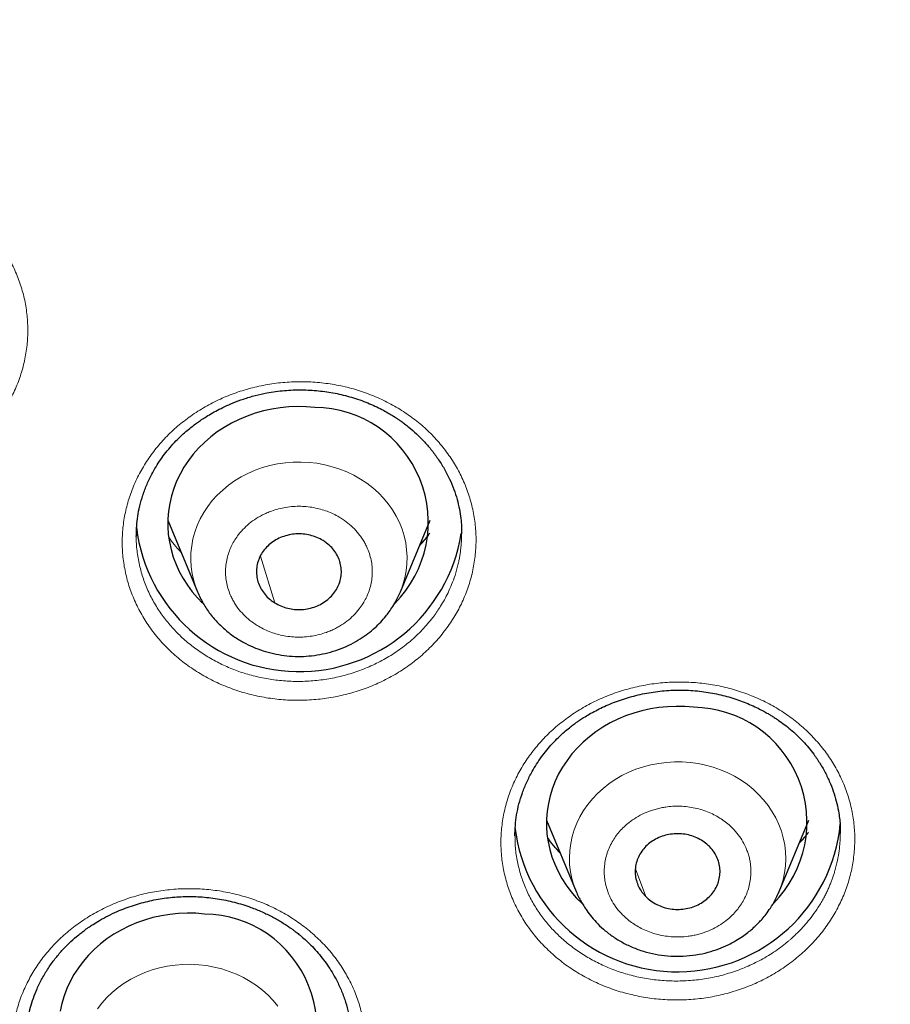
# Model space of a CAD drawing. Header units: millimetres. Extents: x 8 to 1352, y 12 to 1248.
# Tile 69 of 126: x 560 to 572, y 1133 to 1147. Entities that reach past the tile are written whole.
import ezdxf

# ---------------------------------------------------------------- set-up
doc = ezdxf.new("R2010")
doc.units = ezdxf.units.MM

msp = doc.modelspace()

# ---------------------------------------------------------------- linework, layer by layer
at = {"color": 7, "linetype": 'Continuous', "lineweight": 30}
for p, q in [((561.934, 1139.875), (562.353, 1138.862)), ((565.223, 1138.862), (565.642, 1139.875)), ((561.49, 1139.651), (561.49, 1139.67)), ((566.087, 1139.689), (566.087, 1139.68)), ((565.221, 1138.858), (565.223, 1138.862)), ((567.287, 1135.638), (567.707, 1134.626)), ((570.576, 1134.626), (570.995, 1135.638)), ((566.844, 1135.411), (566.844, 1135.417)), ((570.567, 1134.604), (570.576, 1134.626)), ((570.573, 1134.619), (570.576, 1134.626))]:
    msp.add_line(p, q, dxfattribs=at)
at = {"color": 252, "linetype": 'Continuous', "lineweight": 0}
for p, q in [((563.447, 1138.707), (563.243, 1139.366)), ((568.692, 1134.556), (568.544, 1134.948))]:
    msp.add_line(p, q, dxfattribs=at)
at = {"color": 7, "linetype": 'Continuous', "lineweight": 30, "flags": 128}
for points in [[(564.014, 1141.468), (563.892, 1141.477), (563.769, 1141.48), (563.647, 1141.475), (563.525, 1141.463), (563.404, 1141.444), (563.285, 1141.418), (563.168, 1141.385), (563.054, 1141.345), (562.943, 1141.298), (562.836, 1141.245), (562.733, 1141.186), (562.634, 1141.121), (562.541, 1141.05), (562.453, 1140.974), (562.37, 1140.893), (562.295, 1140.807), (562.225, 1140.717), (562.163, 1140.623), (562.107, 1140.526), (562.059, 1140.425), (562.018, 1140.322), (561.986, 1140.217), (561.961, 1140.11), (561.944, 1140.001), (561.935, 1139.892), (561.934, 1139.783), (561.941, 1139.674), (561.957, 1139.566), (561.98, 1139.458), (562.011, 1139.353), (562.051, 1139.249), (562.097, 1139.148), (562.151, 1139.05), (562.213, 1138.955), (562.281, 1138.864), (562.355, 1138.778), (562.427, 1138.704)], [(569.367, 1137.231), (569.245, 1137.241), (569.122, 1137.243), (569, 1137.239), (568.878, 1137.227), (568.757, 1137.208), (568.638, 1137.182), (568.521, 1137.148), (568.407, 1137.109), (568.296, 1137.062), (568.189, 1137.009), (568.086, 1136.95), (567.987, 1136.885), (567.894, 1136.814), (567.806, 1136.738), (567.724, 1136.657), (567.648, 1136.571), (567.578, 1136.481), (567.516, 1136.387), (567.46, 1136.289), (567.412, 1136.189), (567.372, 1136.086), (567.339, 1135.98), (567.314, 1135.873), (567.297, 1135.765), (567.288, 1135.656), (567.287, 1135.547), (567.295, 1135.438), (567.31, 1135.329), (567.333, 1135.222), (567.365, 1135.116), (567.404, 1135.013), (567.451, 1134.912), (567.505, 1134.814), (567.566, 1134.719), (567.634, 1134.628), (567.709, 1134.541), (567.79, 1134.459), (567.792, 1134.458)], [(562.453, 1134.31), (562.331, 1134.32), (562.208, 1134.322), (562.085, 1134.317), (561.963, 1134.305), (561.843, 1134.286), (561.724, 1134.259), (561.607, 1134.225), (561.493, 1134.185), (561.382, 1134.138), (561.275, 1134.084), (561.172, 1134.024), (561.074, 1133.958), (560.981, 1133.887), (560.894, 1133.81), (560.813, 1133.728), (560.738, 1133.641), (560.67, 1133.55), (560.608, 1133.455), (560.554, 1133.357), (560.508, 1133.256), (560.469, 1133.152), (560.438, 1133.046), (560.414, 1132.939)]]:
    msp.add_lwpolyline(points, dxfattribs=at)
at = {"color": 252, "linetype": 'Continuous', "lineweight": 0, "flags": 128}
for points in [[(565.223, 1138.862), (565.225, 1138.867), (565.259, 1138.962), (565.286, 1139.058), (565.304, 1139.157), (565.315, 1139.256), (565.317, 1139.355), (565.311, 1139.455), (565.298, 1139.553), (565.276, 1139.651), (565.246, 1139.747), (565.208, 1139.841), (565.163, 1139.932), (565.11, 1140.019), (565.05, 1140.103), (564.984, 1140.184), (564.911, 1140.259), (564.832, 1140.33), (564.748, 1140.395), (564.658, 1140.454), (564.564, 1140.508), (564.466, 1140.555), (564.364, 1140.596), (564.259, 1140.63), (564.152, 1140.658), (564.042, 1140.678), (563.932, 1140.691), (563.82, 1140.696), (563.708, 1140.695), (563.597, 1140.686), (563.487, 1140.67), (563.378, 1140.647), (563.272, 1140.617), (563.168, 1140.58), (563.068, 1140.536), (562.971, 1140.486), (562.879, 1140.43), (562.792, 1140.368), (562.71, 1140.3), (562.633, 1140.227), (562.563, 1140.15), (562.5, 1140.068), (562.443, 1139.982), (562.393, 1139.893), (562.351, 1139.801), (562.317, 1139.706), (562.29, 1139.609), (562.272, 1139.511), (562.261, 1139.412), (562.259, 1139.313), (562.265, 1139.213), (562.279, 1139.115), (562.301, 1139.017), (562.331, 1138.921), (562.354, 1138.861)], [(570.576, 1134.626), (570.603, 1134.696), (570.632, 1134.792), (570.653, 1134.89), (570.666, 1134.989), (570.671, 1135.088), (570.667, 1135.188), (570.656, 1135.287), (570.636, 1135.385), (570.609, 1135.481), (570.574, 1135.576), (570.531, 1135.667), (570.48, 1135.756), (570.423, 1135.842), (570.358, 1135.923), (570.287, 1136), (570.21, 1136.072), (570.128, 1136.139), (570.04, 1136.2), (569.947, 1136.256), (569.85, 1136.305), (569.749, 1136.348), (569.645, 1136.384), (569.538, 1136.414), (569.43, 1136.436), (569.319, 1136.451), (569.208, 1136.459), (569.096, 1136.46), (568.985, 1136.453), (568.874, 1136.439), (568.765, 1136.418), (568.658, 1136.39), (568.553, 1136.355), (568.451, 1136.314), (568.354, 1136.266), (568.26, 1136.211), (568.171, 1136.151), (568.087, 1136.085), (568.009, 1136.014), (567.937, 1135.938), (567.872, 1135.857), (567.813, 1135.773), (567.761, 1135.684), (567.717, 1135.593), (567.68, 1135.499), (567.651, 1135.403), (567.63, 1135.305), (567.617, 1135.206), (567.612, 1135.107), (567.615, 1135.007), (567.627, 1134.908), (567.646, 1134.81), (567.674, 1134.714), (567.707, 1134.625)], [(563.491, 1133.008), (563.424, 1133.088), (563.351, 1133.164), (563.272, 1133.234), (563.188, 1133.299), (563.098, 1133.359), (563.004, 1133.412), (562.906, 1133.46), (562.804, 1133.5), (562.699, 1133.534), (562.591, 1133.561), (562.482, 1133.581), (562.371, 1133.594), (562.26, 1133.6), (562.148, 1133.598), (562.037, 1133.589), (561.927, 1133.573), (561.818, 1133.55), (561.711, 1133.52), (561.608, 1133.482), (561.507, 1133.439), (561.411, 1133.389), (561.319, 1133.332), (561.232, 1133.27), (561.15, 1133.202), (561.073, 1133.13), (561.003, 1133.052), (560.94, 1132.97)]]:
    msp.add_lwpolyline(points, dxfattribs=at)
at = {"color": 7, "linetype": 'Continuous', "lineweight": 30}
for centre, radius, start, end in [((563.994, 1139.845), 1.623, 315.011, 89.2927), ((563.792, 1140.055), 2.32, 187.0811, 350.81), ((569.347, 1135.608), 1.623, 315.0192, 89.2927), ((569.139, 1135.806), 2.313, 186.7549, 354.4669), ((562.434, 1132.703), 1.607, 314.3747, 89.324)]:
    msp.add_arc(centre, radius, start, end, dxfattribs=at)
for points, knots in [([(584.953, 1137.627), (584.947, 1137.644), (584.937, 1137.679), (584.922, 1137.725), (584.909, 1137.768), (584.897, 1137.806), (584.884, 1137.846), (584.865, 1137.906), (584.84, 1137.985), (584.807, 1138.087), (584.769, 1138.204), (584.724, 1138.339), (584.671, 1138.497), (584.622, 1138.641), (584.577, 1138.769), (584.541, 1138.872), (584.508, 1138.965), (584.481, 1139.039), (584.461, 1139.096), (584.444, 1139.143), (584.416, 1139.219), (584.373, 1139.336), (584.311, 1139.501), (584.238, 1139.691), (584.155, 1139.904), (584.062, 1140.139), (583.97, 1140.363), (583.883, 1140.572), (583.802, 1140.762), (583.716, 1140.961), (583.638, 1141.136), (583.574, 1141.279), (583.527, 1141.382), (583.488, 1141.468), (583.456, 1141.537), (583.428, 1141.597), (583.399, 1141.66), (583.362, 1141.739), (583.313, 1141.842), (583.256, 1141.961), (583.194, 1142.089), (583.133, 1142.215), (583.038, 1142.406), (582.912, 1142.655), (582.761, 1142.946), (582.622, 1143.206), (582.497, 1143.437), (582.379, 1143.651), (582.267, 1143.848), (582.163, 1144.03), (582.066, 1144.197), (581.977, 1144.349), (581.895, 1144.487), (581.821, 1144.609), (581.755, 1144.717), (581.698, 1144.81), (581.648, 1144.891), (581.601, 1144.966), (581.552, 1145.045), (581.493, 1145.138), (581.422, 1145.25), (581.343, 1145.373), (581.258, 1145.504), (581.169, 1145.64), (581.069, 1145.791), (580.961, 1145.952), (580.845, 1146.124), (580.723, 1146.301), (580.598, 1146.479), (580.475, 1146.652), (580.357, 1146.818), (580.222, 1147.003), (580.073, 1147.205), (579.913, 1147.418), (579.769, 1147.607), (579.641, 1147.773), (579.527, 1147.918), (579.416, 1148.058), (579.3, 1148.203), (579.172, 1148.361), (579.025, 1148.541), (578.857, 1148.744), (578.666, 1148.97), (578.489, 1149.176), (578.329, 1149.359), (578.193, 1149.513), (578.057, 1149.665), (577.921, 1149.815), (577.791, 1149.957), (577.669, 1150.089), (577.564, 1150.201), (577.476, 1150.295), (577.405, 1150.369), (577.344, 1150.433), (577.283, 1150.497), (577.21, 1150.572), (577.123, 1150.662), (577.019, 1150.769), (576.897, 1150.892), (576.76, 1151.03), (576.607, 1151.181), (576.441, 1151.345), (576.256, 1151.523), (576.055, 1151.715), (575.749, 1152.001), (575.347, 1152.368), (574.852, 1152.802), (574.361, 1153.218), (573.865, 1153.624), (573.363, 1154.02), (572.856, 1154.407), (572.359, 1154.773), (571.872, 1155.119), (571.398, 1155.446), (570.908, 1155.774), (570.399, 1156.102), (569.867, 1156.434), (569.336, 1156.754), (568.75, 1157.095), (568.109, 1157.453), (567.412, 1157.824), (566.84, 1158.116), (566.394, 1158.335), (566.078, 1158.487), (565.777, 1158.629), (565.493, 1158.76), (565.282, 1158.855), (565.14, 1158.919), (565.06, 1158.954), (564.982, 1158.989), (564.906, 1159.022), (564.834, 1159.054), (564.772, 1159.081), (564.724, 1159.101), (564.693, 1159.115), (564.676, 1159.122), (564.664, 1159.128), (564.651, 1159.133), (564.633, 1159.141), (564.596, 1159.157), (564.534, 1159.183), (564.439, 1159.224), (564.318, 1159.275), (564.171, 1159.337), (563.998, 1159.408), (563.799, 1159.49), (563.573, 1159.58), (563.321, 1159.68), (563.041, 1159.788), (562.737, 1159.904), (562.407, 1160.026), (562.052, 1160.154), (561.67, 1160.287), (561.272, 1160.422), (560.859, 1160.558), (560.431, 1160.694), (559.979, 1160.832), (559.503, 1160.972), (559.002, 1161.113), (558.476, 1161.255), (557.942, 1161.391), (557.4, 1161.523), (556.851, 1161.648), (556.281, 1161.772), (555.69, 1161.891), (555.076, 1162.007), (554.441, 1162.117), (553.785, 1162.222), (553.106, 1162.319), (552.406, 1162.409), (551.684, 1162.49), (550.941, 1162.562), (550.191, 1162.622), (549.435, 1162.67), (548.676, 1162.705), (547.898, 1162.728), (547.299, 1162.738), (546.96, 1162.736), (546.886, 1162.736)], [0, 0, 0, 0, 0.001087, 0.002198, 0.002925, 0.003728, 0.004545, 0.005386, 0.007544, 0.009719, 0.012128, 0.015304, 0.018811, 0.02265, 0.02493, 0.027309, 0.02944, 0.031103, 0.0323, 0.033271, 0.034325, 0.037541, 0.041352, 0.045757, 0.050742, 0.056244, 0.062254, 0.0665, 0.070966, 0.075653, 0.080549, 0.083395, 0.085844, 0.087895, 0.089549, 0.090813, 0.092167, 0.094092, 0.096589, 0.099635, 0.102784, 0.105863, 0.108872, 0.116787, 0.124173, 0.130323, 0.136052, 0.141361, 0.14625, 0.150806, 0.154992, 0.158822, 0.162295, 0.165412, 0.168125, 0.170495, 0.172521, 0.174289, 0.176273, 0.178577, 0.181442, 0.184918, 0.188078, 0.191617, 0.195532, 0.199826, 0.204241, 0.208992, 0.213772, 0.218358, 0.222752, 0.226954, 0.233166, 0.238903, 0.244165, 0.248461, 0.252379, 0.256017, 0.259962, 0.264312, 0.269066, 0.27487, 0.28118, 0.287997, 0.292251, 0.296681, 0.301135, 0.305222, 0.309581, 0.313391, 0.316652, 0.319364, 0.321527, 0.323142, 0.324986, 0.327169, 0.329784, 0.33293, 0.336608, 0.340818, 0.345273, 0.350202, 0.355602, 0.361475, 0.367801, 0.381974, 0.395765, 0.409173, 0.422199, 0.435837, 0.449029, 0.461777, 0.474079, 0.485937, 0.49735, 0.510348, 0.523147, 0.535763, 0.548196, 0.56449, 0.580458, 0.596102, 0.603365, 0.610484, 0.617193, 0.623466, 0.629304, 0.631102, 0.632854, 0.63456, 0.63622, 0.637835, 0.639254, 0.640307, 0.640952, 0.641291, 0.641451, 0.641722, 0.642115, 0.642628, 0.644139, 0.646206, 0.648832, 0.652015, 0.655755, 0.660054, 0.66491, 0.670323, 0.676295, 0.682823, 0.689779, 0.697272, 0.705303, 0.713873, 0.722285, 0.731157, 0.740491, 0.750286, 0.760542, 0.77126, 0.782439, 0.793091, 0.804132, 0.81556, 0.827376, 0.83958, 0.852172, 0.865153, 0.878522, 0.89228, 0.906428, 0.920965, 0.935891, 0.950322, 0.965101, 0.980226, 0.9957, 1, 1, 1, 1]), ([(561.489, 1139.643), (561.49, 1139.683), (561.491, 1139.765), (561.504, 1139.897), (561.528, 1140.04), (561.568, 1140.192), (561.623, 1140.346), (561.702, 1140.52), (561.812, 1140.709), (561.938, 1140.873), (562.047, 1140.993), (562.129, 1141.072), (562.206, 1141.139), (562.275, 1141.196), (562.337, 1141.243), (562.399, 1141.286), (562.466, 1141.33), (562.546, 1141.379), (562.639, 1141.43), (562.743, 1141.482), (562.866, 1141.536), (563.009, 1141.589), (563.169, 1141.637), (563.361, 1141.68), (563.581, 1141.71), (563.825, 1141.719), (564.065, 1141.706), (564.301, 1141.671), (564.534, 1141.614), (564.721, 1141.549), (564.863, 1141.487), (564.957, 1141.441), (565.039, 1141.396), (565.106, 1141.357), (565.156, 1141.324), (565.197, 1141.297), (565.238, 1141.269), (565.287, 1141.232), (565.36, 1141.174), (565.452, 1141.094), (565.556, 1140.99), (565.658, 1140.874), (565.755, 1140.744), (565.843, 1140.604), (565.918, 1140.458), (565.979, 1140.312), (566.025, 1140.17), (566.057, 1140.033), (566.079, 1139.903), (566.087, 1139.785), (566.087, 1139.72), (566.087, 1139.689)], [0, 0, 0, 0, 0.019636, 0.040849, 0.063662, 0.088091, 0.113318, 0.138281, 0.175229, 0.211633, 0.229647, 0.246661, 0.261422, 0.273913, 0.285401, 0.294893, 0.306243, 0.319788, 0.334843, 0.351208, 0.368881, 0.391143, 0.414836, 0.438339, 0.472825, 0.506426, 0.539172, 0.571793, 0.60517, 0.639318, 0.65488, 0.670374, 0.68387, 0.69493, 0.703531, 0.709596, 0.716064, 0.724957, 0.736267, 0.756603, 0.778241, 0.8011, 0.825177, 0.850473, 0.875756, 0.899785, 0.922576, 0.944141, 0.964469, 0.983093, 1, 1, 1, 1]), ([(564.13, 1139.586), (564.101, 1139.602), (564.044, 1139.633), (563.949, 1139.664), (563.848, 1139.681), (563.747, 1139.682), (563.646, 1139.668), (563.551, 1139.64), (563.46, 1139.597), (563.381, 1139.542), (563.311, 1139.475), (563.256, 1139.4), (563.216, 1139.316), (563.192, 1139.229), (563.185, 1139.138), (563.195, 1139.048), (563.222, 1138.961), (563.265, 1138.879), (563.323, 1138.804), (563.385, 1138.747), (563.43, 1138.718), (563.447, 1138.707)], [0, 0, 0, 0, 0.052925, 0.107385, 0.160311, 0.214771, 0.267696, 0.322156, 0.375081, 0.429541, 0.482466, 0.536926, 0.589852, 0.644312, 0.697237, 0.751697, 0.804622, 0.859082, 0.912008, 0.966468, 1, 1, 1, 1]), ([(563.447, 1138.707), (563.475, 1138.691), (563.532, 1138.659), (563.628, 1138.629), (563.728, 1138.612), (563.829, 1138.61), (563.93, 1138.624), (564.026, 1138.653), (564.116, 1138.695), (564.196, 1138.751), (564.265, 1138.818), (564.32, 1138.893), (564.36, 1138.977), (564.384, 1139.064), (564.391, 1139.155), (564.381, 1139.245), (564.354, 1139.332), (564.311, 1139.414), (564.253, 1139.488), (564.191, 1139.546), (564.147, 1139.575), (564.13, 1139.586)], [0, 0, 0, 0, 0.052925, 0.107385, 0.160311, 0.214771, 0.267696, 0.322156, 0.375081, 0.429541, 0.482466, 0.536926, 0.589852, 0.644312, 0.697237, 0.751697, 0.804622, 0.859082, 0.912008, 0.966468, 1, 1, 1, 1]), ([(565.636, 1139.69), (565.626, 1139.677), (565.584, 1139.619), (565.535, 1139.566), (565.497, 1139.525)], [0, 0, 0, 0, 0.229087, 1, 1, 1, 1]), ([(562.353, 1138.862), (562.379, 1138.806), (562.43, 1138.697), (562.531, 1138.549), (562.644, 1138.418), (562.767, 1138.305), (562.898, 1138.209), (563.033, 1138.13), (563.172, 1138.066), (563.316, 1138.016), (563.465, 1137.979), (563.617, 1137.956), (563.773, 1137.947), (563.929, 1137.953), (564.084, 1137.974), (564.238, 1138.009), (564.386, 1138.059), (564.525, 1138.121), (564.651, 1138.193), (564.763, 1138.27), (564.86, 1138.35), (564.943, 1138.432), (565.01, 1138.508), (565.066, 1138.581), (565.119, 1138.658), (565.174, 1138.753), (565.206, 1138.824), (565.223, 1138.862)], [0, 0, 0, 0, 0.051909, 0.102027, 0.150377, 0.197006, 0.241986, 0.285399, 0.327417, 0.369221, 0.411194, 0.45335, 0.495704, 0.538269, 0.581062, 0.624095, 0.667385, 0.710245, 0.750664, 0.78853, 0.823858, 0.85666, 0.886944, 0.908904, 0.934732, 0.965079, 1, 1, 1, 1]), ([(566.841, 1135.413), (566.843, 1135.462), (566.845, 1135.561), (566.864, 1135.713), (566.897, 1135.866), (566.944, 1136.021), (567.007, 1136.174), (567.094, 1136.346), (567.212, 1136.53), (567.342, 1136.688), (567.454, 1136.804), (567.535, 1136.878), (567.607, 1136.939), (567.666, 1136.984), (567.713, 1137.018), (567.76, 1137.051), (567.819, 1137.089), (567.895, 1137.135), (567.985, 1137.184), (568.082, 1137.233), (568.184, 1137.278), (568.33, 1137.334), (568.523, 1137.394), (568.766, 1137.446), (569.015, 1137.474), (569.266, 1137.477), (569.513, 1137.455), (569.751, 1137.411), (569.975, 1137.346), (570.149, 1137.278), (570.276, 1137.219), (570.354, 1137.178), (570.414, 1137.145), (570.463, 1137.115), (570.513, 1137.084), (570.576, 1137.042), (570.654, 1136.986), (570.772, 1136.891), (570.917, 1136.754), (571.054, 1136.589), (571.159, 1136.434), (571.237, 1136.295), (571.303, 1136.152), (571.355, 1136.011), (571.394, 1135.872), (571.419, 1135.749), (571.434, 1135.641), (571.441, 1135.556), (571.442, 1135.488), (571.442, 1135.459), (571.441, 1135.447)], [0, 0, 0, 0, 0.024029, 0.048406, 0.073105, 0.098152, 0.123382, 0.148321, 0.185136, 0.221261, 0.239078, 0.255666, 0.269272, 0.279866, 0.287443, 0.294391, 0.304404, 0.317527, 0.332311, 0.34754, 0.363214, 0.379331, 0.412871, 0.447444, 0.481926, 0.516292, 0.550552, 0.584342, 0.616849, 0.648055, 0.663133, 0.676043, 0.685819, 0.692587, 0.700438, 0.711317, 0.725232, 0.742039, 0.777431, 0.813246, 0.837331, 0.861592, 0.885696, 0.908796, 0.93086, 0.951896, 0.967003, 0.980886, 0.991815, 1, 1, 1, 1]), ([(567.475, 1135.184), (567.455, 1135.205), (567.4, 1135.259), (567.345, 1135.328), (567.311, 1135.376), (567.304, 1135.387)], [0, 0, 0, 0, 0.326359, 0.86024, 1, 1, 1, 1]), ([(569.591, 1135.264), (569.568, 1135.285), (569.521, 1135.328), (569.436, 1135.378), (569.344, 1135.416), (569.246, 1135.439), (569.144, 1135.447), (569.043, 1135.44), (568.944, 1135.418), (568.852, 1135.381), (568.767, 1135.331), (568.693, 1135.269), (568.632, 1135.197), (568.585, 1135.117), (568.554, 1135.03), (568.54, 1134.941), (568.542, 1134.85), (568.562, 1134.762), (568.598, 1134.677), (568.643, 1134.608), (568.678, 1134.57), (568.692, 1134.556)], [0, 0, 0, 0, 0.052925, 0.107385, 0.160311, 0.214771, 0.267696, 0.322156, 0.375081, 0.429541, 0.482466, 0.536926, 0.589852, 0.644312, 0.697237, 0.751697, 0.804622, 0.859082, 0.912008, 0.966468, 1, 1, 1, 1]), ([(570.982, 1135.454), (570.972, 1135.442), (570.936, 1135.393), (570.893, 1135.348), (570.862, 1135.316)], [0, 0, 0, 0, 0.261419, 1, 1, 1, 1]), ([(568.692, 1134.556), (568.715, 1134.535), (568.762, 1134.492), (568.847, 1134.442), (568.939, 1134.404), (569.037, 1134.381), (569.139, 1134.373), (569.239, 1134.38), (569.338, 1134.402), (569.431, 1134.439), (569.516, 1134.489), (569.59, 1134.551), (569.651, 1134.623), (569.698, 1134.703), (569.729, 1134.79), (569.743, 1134.879), (569.74, 1134.97), (569.721, 1135.058), (569.684, 1135.143), (569.64, 1135.212), (569.604, 1135.25), (569.591, 1135.264)], [0, 0, 0, 0, 0.0529252, 0.1073853, 0.1603105, 0.2147706, 0.2676958, 0.3221559, 0.3750811, 0.4295412, 0.4824664, 0.5369265, 0.5898517, 0.6443117, 0.697237, 0.751697, 0.8046223, 0.8590823, 0.9120076, 0.9664676, 1, 1, 1, 1]), ([(559.929, 1132.516), (559.929, 1132.533), (559.929, 1132.572), (559.931, 1132.651), (559.942, 1132.752), (559.962, 1132.87), (559.992, 1132.995), (560.033, 1133.123), (560.087, 1133.26), (560.157, 1133.402), (560.242, 1133.544), (560.336, 1133.675), (560.435, 1133.793), (560.537, 1133.898), (560.628, 1133.979), (560.701, 1134.038), (560.75, 1134.076), (560.791, 1134.105), (560.832, 1134.133), (560.891, 1134.172), (560.977, 1134.225), (561.091, 1134.286), (561.249, 1134.361), (561.445, 1134.435), (561.678, 1134.499), (561.913, 1134.541), (562.151, 1134.56), (562.392, 1134.557), (562.636, 1134.53), (562.876, 1134.48), (563.087, 1134.415), (563.265, 1134.343), (563.413, 1134.272), (563.527, 1134.207), (563.61, 1134.154), (563.66, 1134.12), (563.7, 1134.091), (563.742, 1134.06), (563.794, 1134.019), (563.861, 1133.962), (563.939, 1133.89), (564.049, 1133.776), (564.178, 1133.616), (564.293, 1133.431), (564.378, 1133.258), (564.438, 1133.104), (564.483, 1132.95), (564.511, 1132.802), (564.527, 1132.664), (564.529, 1132.576), (564.529, 1132.533)], [0, 0, 0, 0, 0.010283, 0.022402, 0.039533, 0.058273, 0.078003, 0.098725, 0.12044, 0.145731, 0.171048, 0.195117, 0.217947, 0.239548, 0.259849, 0.271328, 0.280289, 0.28673, 0.293042, 0.301804, 0.316991, 0.336285, 0.356682, 0.390873, 0.424316, 0.456992, 0.489631, 0.522798, 0.556517, 0.590815, 0.62458, 0.648678, 0.671822, 0.693975, 0.705158, 0.713927, 0.720278, 0.72643, 0.736279, 0.749171, 0.765062, 0.782939, 0.819329, 0.856526, 0.88179, 0.907421, 0.932486, 0.95625, 0.978744, 1, 1, 1, 1]), ([(567.707, 1134.626), (567.718, 1134.601), (567.739, 1134.555), (567.78, 1134.485), (567.816, 1134.421), (567.864, 1134.348), (567.929, 1134.263), (568.015, 1134.166), (568.121, 1134.069), (568.246, 1133.976), (568.387, 1133.893), (568.539, 1133.823), (568.701, 1133.769), (568.87, 1133.732), (569.045, 1133.713), (569.223, 1133.712), (569.4, 1133.73), (569.569, 1133.766), (569.72, 1133.815), (569.85, 1133.871), (569.961, 1133.93), (570.053, 1133.989), (570.131, 1134.046), (570.185, 1134.09), (570.223, 1134.124), (570.252, 1134.152), (570.291, 1134.19), (570.339, 1134.243), (570.396, 1134.312), (570.457, 1134.398), (570.52, 1134.501), (570.555, 1134.579), (570.573, 1134.619)], [0, 0, 0, 0, 0.02348, 0.044187, 0.064627, 0.087029, 0.120267, 0.157343, 0.19824, 0.242757, 0.288495, 0.334732, 0.381484, 0.428764, 0.476591, 0.524981, 0.573953, 0.622036, 0.665674, 0.704738, 0.73925, 0.76923, 0.795066, 0.818947, 0.827497, 0.837862, 0.853032, 0.873058, 0.897969, 0.927797, 0.96257, 1, 1, 1, 1])]:
    msp.add_open_spline(points, degree=3, knots=knots, dxfattribs=at)
at = {"color": 252, "linetype": 'Continuous', "lineweight": 0}
for points, knots in [([(558.344, 1144.664), (558.42, 1144.636), (558.571, 1144.58), (558.785, 1144.472), (558.986, 1144.346), (559.173, 1144.202), (559.343, 1144.043), (559.495, 1143.87), (559.628, 1143.683), (559.739, 1143.484), (559.829, 1143.277), (559.896, 1143.064), (559.939, 1142.846), (559.957, 1142.624), (559.953, 1142.402), (559.924, 1142.181), (559.871, 1141.966), (559.794, 1141.755), (559.696, 1141.551), (559.575, 1141.357), (559.435, 1141.176), (559.275, 1141.008), (559.099, 1140.854), (558.906, 1140.717), (558.699, 1140.597), (558.481, 1140.497), (558.252, 1140.415), (558.015, 1140.355), (557.773, 1140.315), (557.528, 1140.297), (557.282, 1140.3), (557.038, 1140.325), (556.798, 1140.372), (556.563, 1140.441), (556.336, 1140.529), (556.122, 1140.636), (555.921, 1140.762), (555.734, 1140.905), (555.563, 1141.064), (555.412, 1141.238), (555.279, 1141.424), (555.168, 1141.621), (555.079, 1141.825), (555.012, 1142.037), (554.969, 1142.255), (554.951, 1142.475), (554.956, 1142.696), (554.984, 1142.914), (555.037, 1143.131), (555.114, 1143.342), (555.212, 1143.546), (555.331, 1143.739), (555.472, 1143.921), (555.633, 1144.091), (555.811, 1144.246), (556.003, 1144.384), (556.21, 1144.505), (556.43, 1144.607), (556.66, 1144.689), (556.897, 1144.751), (557.138, 1144.791), (557.383, 1144.809), (557.629, 1144.806), (557.873, 1144.781), (558.113, 1144.735), (558.267, 1144.688), (558.344, 1144.664)], [0, 0, 0, 0, 0.015626, 0.031165, 0.046737, 0.062466, 0.078072, 0.093594, 0.109173, 0.124957, 0.140676, 0.156224, 0.171763, 0.187461, 0.203306, 0.2189, 0.234402, 0.249966, 0.265801, 0.281405, 0.296914, 0.31246, 0.328192, 0.343762, 0.359297, 0.374931, 0.390493, 0.406176, 0.421805, 0.437387, 0.453114, 0.468665, 0.484229, 0.5, 0.515768, 0.531329, 0.546881, 0.562612, 0.578192, 0.593823, 0.609507, 0.625068, 0.640717, 0.656256, 0.67182, 0.687539, 0.703088, 0.718597, 0.7342, 0.750032, 0.765583, 0.78108, 0.796679, 0.812537, 0.828217, 0.84375, 0.859303, 0.875042, 0.890816, 0.906389, 0.921914, 0.937534, 0.95326, 0.96883, 0.98437, 1, 1, 1, 1]), ([(565.215, 1141.441), (565.281, 1141.398), (565.413, 1141.311), (565.591, 1141.161), (565.753, 1140.996), (565.896, 1140.816), (566.019, 1140.625), (566.12, 1140.424), (566.199, 1140.215), (566.255, 1139.998), (566.287, 1139.778), (566.296, 1139.557), (566.279, 1139.336), (566.239, 1139.116), (566.175, 1138.901), (566.088, 1138.693), (565.98, 1138.495), (565.849, 1138.307), (565.7, 1138.13), (565.531, 1137.967), (565.347, 1137.821), (565.148, 1137.692), (564.935, 1137.58), (564.712, 1137.488), (564.479, 1137.416), (564.241, 1137.365), (563.997, 1137.335), (563.751, 1137.326), (563.506, 1137.339), (563.263, 1137.374), (563.025, 1137.43), (562.795, 1137.506), (562.574, 1137.603), (562.365, 1137.719), (562.169, 1137.853), (561.989, 1138.003), (561.827, 1138.168), (561.685, 1138.347), (561.562, 1138.538), (561.461, 1138.739), (561.382, 1138.947), (561.326, 1139.162), (561.294, 1139.38), (561.286, 1139.6), (561.302, 1139.82), (561.343, 1140.038), (561.406, 1140.252), (561.492, 1140.458), (561.601, 1140.657), (561.731, 1140.846), (561.881, 1141.023), (562.048, 1141.185), (562.233, 1141.332), (562.434, 1141.463), (562.647, 1141.576), (562.871, 1141.669), (563.103, 1141.741), (563.344, 1141.794), (563.588, 1141.825), (563.834, 1141.834), (564.079, 1141.821), (564.321, 1141.787), (564.559, 1141.732), (564.789, 1141.655), (565.009, 1141.56), (565.146, 1141.481), (565.215, 1141.441)], [0, 0, 0, 0, 0.015627, 0.031166, 0.046737, 0.062466, 0.078078, 0.0936, 0.109177, 0.124957, 0.140685, 0.156236, 0.171771, 0.187461, 0.203312, 0.218908, 0.234408, 0.249966, 0.265799, 0.281402, 0.296911, 0.31246, 0.328184, 0.34375, 0.359288, 0.374931, 0.39049, 0.406176, 0.421803, 0.437387, 0.453113, 0.468664, 0.484227, 0.5, 0.515766, 0.531328, 0.54688, 0.562612, 0.57819, 0.593823, 0.609504, 0.625068, 0.640708, 0.656244, 0.671811, 0.687539, 0.703085, 0.718594, 0.734197, 0.750032, 0.765589, 0.781088, 0.796685, 0.812537, 0.828226, 0.843762, 0.859312, 0.875042, 0.89082, 0.906395, 0.921919, 0.937534, 0.95326, 0.968831, 0.984371, 1, 1, 1, 1]), ([(563.198, 1138.387), (563.225, 1138.371), (563.28, 1138.339), (563.367, 1138.3), (563.459, 1138.269), (563.555, 1138.244), (563.657, 1138.228), (563.763, 1138.221), (563.869, 1138.223), (563.974, 1138.236), (564.077, 1138.257), (564.166, 1138.285), (564.241, 1138.314), (564.304, 1138.344), (564.381, 1138.386), (564.469, 1138.446), (564.562, 1138.528), (564.636, 1138.612), (564.694, 1138.694), (564.738, 1138.771), (564.773, 1138.853), (564.8, 1138.939), (564.819, 1139.03), (564.827, 1139.124), (564.824, 1139.218), (564.81, 1139.312), (564.786, 1139.404), (564.755, 1139.483), (564.722, 1139.55), (564.689, 1139.606), (564.641, 1139.675), (564.574, 1139.753), (564.483, 1139.836), (564.388, 1139.902), (564.296, 1139.954), (564.209, 1139.992), (564.118, 1140.024), (564.021, 1140.048), (563.919, 1140.065), (563.814, 1140.072), (563.708, 1140.069), (563.602, 1140.057), (563.499, 1140.035), (563.41, 1140.008), (563.335, 1139.978), (563.273, 1139.949), (563.195, 1139.906), (563.107, 1139.847), (563.014, 1139.765), (562.94, 1139.681), (562.882, 1139.599), (562.838, 1139.521), (562.803, 1139.44), (562.776, 1139.354), (562.757, 1139.263), (562.749, 1139.169), (562.752, 1139.075), (562.766, 1138.981), (562.79, 1138.889), (562.821, 1138.809), (562.854, 1138.743), (562.887, 1138.687), (562.935, 1138.618), (563.002, 1138.54), (563.093, 1138.456), (563.163, 1138.41), (563.198, 1138.387)], [0, 0, 0, 0, 0.015052, 0.029979, 0.044916, 0.059997, 0.076304, 0.09246, 0.108636, 0.125004, 0.141311, 0.157466, 0.16824, 0.179074, 0.190018, 0.210029, 0.229916, 0.249999, 0.265036, 0.279958, 0.2949, 0.309997, 0.326304, 0.34246, 0.358636, 0.375004, 0.391311, 0.407466, 0.41824, 0.429074, 0.440018, 0.460029, 0.479916, 0.499999, 0.515036, 0.529958, 0.5449, 0.559997, 0.576304, 0.59246, 0.608636, 0.625004, 0.641311, 0.657466, 0.66824, 0.679074, 0.690018, 0.710029, 0.729916, 0.749999, 0.765036, 0.779958, 0.7949, 0.809997, 0.826304, 0.84246, 0.858636, 0.875004, 0.891311, 0.907466, 0.91824, 0.929074, 0.940018, 0.960048, 0.979935, 1, 1, 1, 1]), ([(566.087, 1139.68), (566.087, 1139.669), (566.088, 1139.641), (566.086, 1139.593), (566.083, 1139.538), (566.078, 1139.482), (566.071, 1139.424), (566.062, 1139.365), (566.05, 1139.304), (566.03, 1139.213), (565.998, 1139.099), (565.95, 1138.968), (565.899, 1138.854), (565.847, 1138.752), (565.794, 1138.663), (565.754, 1138.602), (565.729, 1138.566), (565.718, 1138.55), (565.708, 1138.536), (565.698, 1138.522), (565.689, 1138.51), (565.637, 1138.442), (565.534, 1138.322), (565.367, 1138.164), (565.185, 1138.024), (564.989, 1137.902), (564.783, 1137.801), (564.569, 1137.719), (564.349, 1137.658), (564.126, 1137.617), (563.902, 1137.596), (563.679, 1137.595), (563.46, 1137.613), (563.246, 1137.649), (563.039, 1137.702), (562.841, 1137.772), (562.653, 1137.857), (562.476, 1137.956), (562.31, 1138.068), (562.155, 1138.195), (562.012, 1138.336), (561.883, 1138.49), (561.769, 1138.656), (561.672, 1138.833), (561.594, 1139.02), (561.536, 1139.215), (561.501, 1139.416), (561.485, 1139.562), (561.489, 1139.641), (561.49, 1139.651)], [0, 0, 0, 0, 0.005028, 0.013244, 0.021703, 0.030407, 0.039354, 0.048546, 0.057981, 0.067661, 0.09097, 0.112086, 0.131009, 0.147737, 0.163867, 0.177244, 0.180293, 0.183153, 0.185824, 0.188307, 0.1906, 0.192705, 0.226442, 0.259851, 0.292929, 0.325678, 0.358098, 0.390188, 0.421949, 0.45338, 0.484482, 0.515255, 0.545699, 0.575814, 0.6056, 0.635057, 0.664185, 0.692985, 0.721734, 0.750815, 0.780227, 0.809971, 0.840046, 0.870453, 0.901193, 0.932264, 0.963667, 0.995402, 1, 1, 1, 1]), ([(561.95, 1139.633), (561.973, 1139.597), (562.023, 1139.522), (562.086, 1139.457), (562.12, 1139.423)], [0, 0, 0, 0, 0.469769, 1, 1, 1, 1]), ([(565.492, 1139.512), (565.52, 1139.542), (565.57, 1139.598), (565.615, 1139.659), (565.635, 1139.686)], [0, 0, 0, 0, 0.547181, 1, 1, 1, 1]), ([(571.02, 1136.847), (571.072, 1136.791), (571.177, 1136.679), (571.31, 1136.495), (571.423, 1136.3), (571.514, 1136.095), (571.583, 1135.883), (571.628, 1135.667), (571.649, 1135.446), (571.645, 1135.224), (571.618, 1135.003), (571.567, 1134.787), (571.493, 1134.576), (571.395, 1134.371), (571.276, 1134.175), (571.137, 1133.992), (570.979, 1133.823), (570.803, 1133.667), (570.61, 1133.528), (570.404, 1133.406), (570.187, 1133.303), (569.959, 1133.22), (569.723, 1133.157), (569.482, 1133.115), (569.237, 1133.094), (568.992, 1133.096), (568.748, 1133.118), (568.507, 1133.163), (568.272, 1133.227), (568.046, 1133.313), (567.831, 1133.418), (567.628, 1133.541), (567.44, 1133.682), (567.267, 1133.839), (567.113, 1134.011), (566.979, 1134.195), (566.866, 1134.39), (566.775, 1134.594), (566.707, 1134.806), (566.662, 1135.022), (566.641, 1135.242), (566.645, 1135.462), (566.672, 1135.681), (566.723, 1135.896), (566.797, 1136.107), (566.894, 1136.31), (567.013, 1136.503), (567.151, 1136.685), (567.309, 1136.856), (567.486, 1137.011), (567.678, 1137.151), (567.883, 1137.273), (568.102, 1137.376), (568.331, 1137.461), (568.568, 1137.525), (568.809, 1137.568), (569.054, 1137.589), (569.301, 1137.588), (569.546, 1137.566), (569.787, 1137.523), (570.02, 1137.458), (570.246, 1137.373), (570.462, 1137.269), (570.664, 1137.146), (570.853, 1137.006), (570.964, 1136.9), (571.02, 1136.847)], [0, 0, 0, 0, 0.015628, 0.031167, 0.046738, 0.062466, 0.078083, 0.093607, 0.109181, 0.124957, 0.140695, 0.156248, 0.17178, 0.187462, 0.203318, 0.218916, 0.234414, 0.249966, 0.265796, 0.281398, 0.296909, 0.31246, 0.328176, 0.343739, 0.359279, 0.374931, 0.390487, 0.406176, 0.421801, 0.437387, 0.453113, 0.468662, 0.484225, 0.5, 0.515764, 0.531326, 0.54688, 0.562612, 0.578188, 0.593823, 0.609501, 0.625068, 0.640699, 0.656233, 0.671803, 0.687539, 0.703083, 0.71859, 0.734195, 0.750032, 0.765595, 0.781096, 0.796691, 0.812537, 0.828234, 0.843774, 0.859322, 0.875042, 0.890824, 0.906401, 0.921925, 0.937534, 0.953261, 0.968832, 0.984372, 1, 1, 1, 1]), ([(568.364, 1134.298), (568.387, 1134.277), (568.431, 1134.234), (568.506, 1134.178), (568.586, 1134.128), (568.673, 1134.084), (568.768, 1134.046), (568.868, 1134.017), (568.972, 1133.997), (569.077, 1133.986), (569.183, 1133.985), (569.277, 1133.993), (569.358, 1134.005), (569.426, 1134.021), (569.513, 1134.046), (569.614, 1134.085), (569.727, 1134.144), (569.821, 1134.21), (569.899, 1134.277), (569.963, 1134.343), (570.019, 1134.415), (570.069, 1134.493), (570.111, 1134.577), (570.144, 1134.667), (570.166, 1134.759), (570.178, 1134.853), (570.179, 1134.947), (570.171, 1135.031), (570.157, 1135.103), (570.139, 1135.164), (570.111, 1135.241), (570.067, 1135.331), (570.001, 1135.432), (569.927, 1135.516), (569.852, 1135.585), (569.777, 1135.642), (569.697, 1135.692), (569.61, 1135.736), (569.515, 1135.774), (569.415, 1135.803), (569.311, 1135.823), (569.206, 1135.834), (569.099, 1135.835), (569.006, 1135.827), (568.925, 1135.814), (568.856, 1135.799), (568.77, 1135.774), (568.668, 1135.735), (568.556, 1135.676), (568.462, 1135.61), (568.383, 1135.543), (568.32, 1135.477), (568.264, 1135.405), (568.214, 1135.327), (568.172, 1135.243), (568.139, 1135.153), (568.116, 1135.061), (568.105, 1134.967), (568.103, 1134.873), (568.112, 1134.789), (568.126, 1134.717), (568.143, 1134.656), (568.171, 1134.579), (568.215, 1134.489), (568.281, 1134.388), (568.337, 1134.328), (568.364, 1134.298)], [0, 0, 0, 0, 0.015052, 0.029979, 0.044916, 0.059997, 0.076304, 0.09246, 0.108636, 0.125004, 0.141311, 0.157466, 0.16824, 0.179074, 0.190018, 0.210029, 0.229916, 0.249999, 0.265036, 0.279958, 0.2949, 0.309997, 0.326304, 0.34246, 0.358636, 0.375004, 0.391311, 0.407466, 0.41824, 0.429074, 0.440018, 0.460029, 0.479916, 0.499999, 0.515036, 0.529958, 0.5449, 0.559997, 0.576304, 0.59246, 0.608636, 0.625004, 0.641311, 0.657466, 0.66824, 0.679074, 0.690018, 0.710029, 0.729916, 0.749999, 0.765036, 0.779958, 0.7949, 0.809997, 0.826304, 0.84246, 0.858636, 0.875004, 0.891311, 0.907466, 0.91824, 0.929074, 0.940018, 0.960048, 0.979935, 1, 1, 1, 1]), ([(571.441, 1135.447), (571.441, 1135.427), (571.441, 1135.385), (571.436, 1135.304), (571.426, 1135.197), (571.403, 1135.063), (571.375, 1134.953), (571.35, 1134.87), (571.332, 1134.817), (571.312, 1134.763), (571.29, 1134.708), (571.265, 1134.652), (571.238, 1134.596), (571.195, 1134.512), (571.133, 1134.408), (571.052, 1134.291), (570.972, 1134.191), (570.894, 1134.103), (570.82, 1134.028), (570.765, 1133.977), (570.731, 1133.948), (570.716, 1133.935), (570.702, 1133.923), (570.689, 1133.912), (570.677, 1133.902), (570.608, 1133.846), (570.477, 1133.752), (570.273, 1133.634), (570.059, 1133.537), (569.837, 1133.461), (569.61, 1133.406), (569.38, 1133.373), (569.151, 1133.36), (568.924, 1133.368), (568.701, 1133.395), (568.485, 1133.441), (568.277, 1133.505), (568.079, 1133.586), (567.893, 1133.682), (567.719, 1133.792), (567.56, 1133.914), (567.414, 1134.048), (567.283, 1134.193), (567.167, 1134.349), (567.066, 1134.517), (566.982, 1134.694), (566.916, 1134.879), (566.87, 1135.072), (566.844, 1135.25), (566.844, 1135.364), (566.844, 1135.411)], [0, 0, 0, 0, 0.009207, 0.019098, 0.037759, 0.058572, 0.081537, 0.089756, 0.098219, 0.106927, 0.115878, 0.125074, 0.134513, 0.144197, 0.167517, 0.188642, 0.207573, 0.224308, 0.240445, 0.253828, 0.256879, 0.25974, 0.262412, 0.264896, 0.26719, 0.269296, 0.303048, 0.336471, 0.369564, 0.402328, 0.434762, 0.466866, 0.49864, 0.530086, 0.561201, 0.591988, 0.622445, 0.652573, 0.682372, 0.711842, 0.740983, 0.769795, 0.798557, 0.827651, 0.857076, 0.886833, 0.916921, 0.947342, 0.978094, 1, 1, 1, 1]), ([(567.304, 1135.389), (567.319, 1135.366), (567.371, 1135.288), (567.436, 1135.219), (567.481, 1135.17)], [0, 0, 0, 0, 0.292857, 1, 1, 1, 1]), ([(570.859, 1135.309), (570.892, 1135.343), (570.94, 1135.393), (570.978, 1135.449), (570.991, 1135.467)], [0, 0, 0, 0, 0.682255, 1, 1, 1, 1]), ([(563.936, 1134.073), (563.994, 1134.021), (564.111, 1133.918), (564.264, 1133.746), (564.398, 1133.561), (564.511, 1133.365), (564.602, 1133.16), (564.669, 1132.95), (564.713, 1132.734), (564.733, 1132.514), (564.73, 1132.294), (564.702, 1132.076), (564.65, 1131.862), (564.574, 1131.652), (564.476, 1131.449), (564.357, 1131.256), (564.217, 1131.076), (564.058, 1130.909), (563.882, 1130.755), (563.689, 1130.617), (563.483, 1130.499), (563.265, 1130.399), (563.037, 1130.317), (562.8, 1130.256), (562.56, 1130.216), (562.316, 1130.198), (562.071, 1130.201), (561.826, 1130.225), (561.586, 1130.27), (561.352, 1130.337), (561.126, 1130.423), (560.911, 1130.529), (560.709, 1130.653), (560.521, 1130.795), (560.349, 1130.953), (560.196, 1131.124), (560.063, 1131.308), (559.951, 1131.503), (559.86, 1131.707), (559.792, 1131.918), (559.748, 1132.134), (559.728, 1132.352), (559.731, 1132.571), (559.758, 1132.788), (559.81, 1133.003), (559.885, 1133.212), (559.982, 1133.413), (560.1, 1133.605), (560.239, 1133.786), (560.399, 1133.955), (560.575, 1134.108), (560.766, 1134.245), (560.972, 1134.365), (561.192, 1134.467), (561.421, 1134.549), (561.656, 1134.611), (561.898, 1134.651), (562.144, 1134.67), (562.39, 1134.668), (562.634, 1134.644), (562.874, 1134.598), (563.108, 1134.532), (563.334, 1134.446), (563.549, 1134.34), (563.752, 1134.217), (563.874, 1134.121), (563.936, 1134.073)], [0, 0, 0, 0, 0.015735, 0.031363, 0.046999, 0.062757, 0.078442, 0.093995, 0.109546, 0.125229, 0.141016, 0.156591, 0.172106, 0.187714, 0.203612, 0.219221, 0.234699, 0.250199, 0.266098, 0.281713, 0.297191, 0.312672, 0.328475, 0.344054, 0.359555, 0.375124, 0.390701, 0.406361, 0.421998, 0.437561, 0.453314, 0.468859, 0.484402, 0.500156, 0.515901, 0.531443, 0.546991, 0.562748, 0.578302, 0.59395, 0.609598, 0.625185, 0.640735, 0.656231, 0.671818, 0.687637, 0.703113, 0.718589, 0.734206, 0.750112, 0.765619, 0.7811, 0.796707, 0.812597, 0.828215, 0.843733, 0.859306, 0.875081, 0.890766, 0.906319, 0.921872, 0.937553, 0.95323, 0.968789, 0.984342, 1, 1, 1, 1])]:
    msp.add_open_spline(points, degree=3, knots=knots, dxfattribs=at)

doc.saveas('drawing.dxf')
